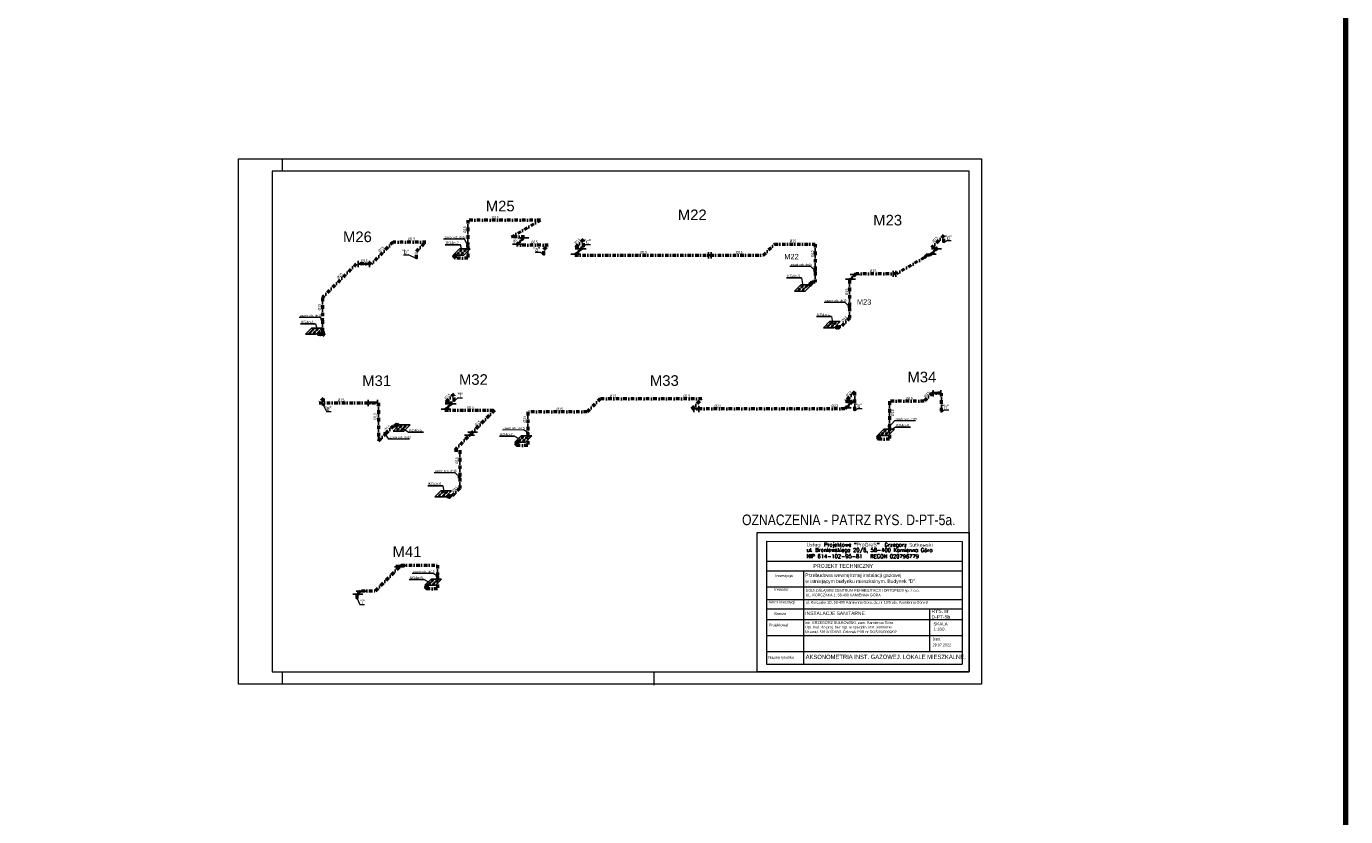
# Model space of a CAD drawing. Extents: x 34439 to 126910, y -74890 to 17912.
# Tile 138 of 144: x 119454 to 126910, y -55156 to -50689. Entities that reach past the tile are written whole.
import ezdxf

# ---------------------------------------------------------------- set-up
doc = ezdxf.new("R2010")
doc.units = 0
doc.header["$MEASUREMENT"] = 0
for name, pattern in [('ACAD_ISO03W100', [30, 12, -18]), ('DASHDOT', [8.5, 4, -2, 0.5, -2]), ('Przerywana długa', [1058333.301544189, 634999.990463, -423333.311081])]:
    doc.linetypes.add(name, pattern=pattern)
for name, color, linetype, lineweight in [('062', 62, 'Continuous', 0), ('_konstrukcja', 96, 'Continuous', 20), ('inst-gaz-rury', 50, 'Continuous', 50), ('inst. - CIENKA', 7, 'Continuous', 13), ('Opisy_wymiary.2D77', 7, 'Continuous', 0), ('Opisy_wymiary.2D88', 8, 'Continuous', 0), ('proj_gaz', 50, 'GAZ', 50), ('tabelka', 255, 'Continuous', 13), ('tabelka2', 251, 'Continuous', 13), ('URZADZANIA', 3, 'Continuous', 15), ('urzadzenia', 6, 'Continuous', 15), ('wymiar', 3, 'Continuous', 13), ('WYMIARKI', 10, 'Continuous', 13)]:
    doc.layers.add(name, color=color, linetype=linetype, lineweight=lineweight)
doc.layers.add('Opisy', color=2, linetype='Continuous')
doc.layers.add('urządzenia', color=140, linetype='Continuous')
doc.styles.add('GA4-ATR-TEXT', font='arial.ttf', dxfattribs={"width": 0.9})
doc.styles.add('GENERATED_STYLE_1', font='ARIAL.TTF')
doc.styles.get("Standard").update_dxf_attribs({"font": 'ARIALN.TTF'})
doc.styles.add('T.N.ROMAN', font='SIMPLEX')
doc.styles.add('WYMIAR', font='simplex.shx', dxfattribs={"width": 0.85, "height": 30})
doc.linetypes.add('GAZ', pattern='A,0.5,-0.2,["GAZ",Standard,S=0.1,R=0,X=-0.1,Y=-0.05],-0.25', length=0.95)

msp = doc.modelspace()

# ---------------------------------------------------------------- linework, layer by layer
for p, q in [((122237.7, -51883.2), (122293.5, -51883.2)), ((122201, -51920), (122256.8, -51920)), ((122561.9, -51946.9), (122617.8, -51946.9)), ((123309.9, -51965.9), (123309.9, -52001.3)), ((123324.9, -51965.9), (123324.9, -52001.3)), ((124570.2, -51946.9), (124626, -51946.9)), ((121329, -52014.6), (121329, -52049.9)), ((121393, -52014.6), (121393, -52049.9)), ((122532.2, -51976.6), (122588.1, -51976.6)), ((124540.5, -51976.6), (124596.3, -51976.6)), ((124083.7, -52117.6), (124139.5, -52117.6)), ((124109.8, -52091.4), (124165.6, -52091.4)), ((124353.9, -52070.1), (124353.9, -52105.4)), ((124368.9, -52070.1), (124368.9, -52105.4)), ((124579.7, -52745.4), (124579.7, -52780.7)), ((124621.7, -52745.4), (124621.7, -52780.7)), ((121386.6, -52799.9), (121386.6, -52835.2)), ((121438.6, -52799.9), (121438.6, -52835.2)), ((121797.7, -52853), (121853.5, -52853)), ((121827.4, -52823.3), (121883.2, -52823.3)), ((123225.7, -52833.7), (123225.7, -52869.1)), ((123255.7, -52833.7), (123255.7, -52869.1)), ((124059.1, -52844.4), (124114.9, -52844.4)), ((124088.8, -52814.7), (124144.6, -52814.7)), ((121930.6, -53000), (121986.4, -53000)), ((121948.3, -52982.4), (122004.1, -52982.4)), ((121534.2, -53744.8), (121590, -53744.8)), ((121542.7, -53736.3), (121598.5, -53736.3)), ((121300, -53899), (121355.9, -53899)), ((121317.7, -53881.3), (121373.5, -53881.3))]:
    msp.add_line(p, q)
at = {"layer": '062', "linetype": 'Przerywana długa', "flags": 128}
msp.add_lwpolyline([(120652.4, -51437.1), (124852.4, -51437.1), (124852.4, -54407.1), (120652.4, -54407.1)], close=True, dxfattribs=at)
at = {"layer": '_konstrukcja', "lineweight": 80, "ltscale": 50}
msp.add_lwpolyline([(111997.7, -46220.8), (126910.5, -46220.8), (126910.5, -64091.9), (111997.7, -64091.9)], close=True, dxfattribs=at)
at = {"layer": 'inst-gaz-rury', "linetype": 'DASHDOT', "ltscale": 5}
for p, q in [((122359.6, -51783.8), (121949.6, -51783.8)), ((121949.6, -51783.8), (121949.6, -51922.3)), ((122195.1, -51878.8), (122359.6, -51783.8)), ((122270.1, -51878.8), (122195.1, -51878.8)), ((122224.1, -51924.7), (122270.1, -51878.8)), ((122602.4, -51894.4), (122556.4, -51940.4)), ((122602.4, -51934.4), (122602.4, -51894.4)), ((124640.4, -51869.6), (124569.7, -51940.4)), ((124640.4, -51909.6), (124640.4, -51869.6)), ((121527, -51907.7), (121403.2, -52031.4)), ((121712, -51907.7), (121527, -51907.7)), ((121659, -51960.7), (121712, -51907.7)), ((121659, -52000.7), (121659, -51960.7)), ((121949.6, -51932.3), (121949.6, -51998.8)), ((122404.1, -51924.7), (122224.1, -51924.7)), ((122379.4, -51949.5), (122404.1, -51924.7)), ((122379.4, -51979.5), (122379.4, -51949.5)), ((122596.4, -51940.4), (122554, -51982.8)), ((122556.4, -51940.4), (122596.4, -51940.4)), ((123619, -51982.8), (123682.6, -51919.1)), ((123682.6, -51919.1), (123912.6, -51919.1)), ((123912.6, -51919.1), (123912.6, -52066.4)), ((124604.7, -51940.4), (124562.2, -51982.8)), ((124569.7, -51940.4), (124604.7, -51940.4)), ((121318.2, -52031.4), (121127.3, -52222.3)), ((121403.2, -52031.4), (121318.2, -52031.4)), ((121949.6, -51998.8), (121869.6, -51998.8)), ((122554, -51982.8), (123619, -51982.8)), ((124528.1, -51996.9), (124372.2, -52086.9)), ((124542.2, -51982.8), (124528.1, -51996.9)), ((124562.2, -51982.8), (124542.2, -51982.8)), ((123912.6, -52076.4), (123912.6, -52134.1)), ((124142.2, -52086.9), (124106.9, -52122.3)), ((124372.2, -52086.9), (124142.2, -52086.9)), ((123912.6, -52134.1), (123892.6, -52134.1)), ((124106.9, -52122.3), (124106.9, -52269.5)), ((121127.3, -52222.3), (121127.3, -52340.3)), ((124106.9, -52337.3), (124057.4, -52386.8)), ((124106.9, -52279.5), (124106.9, -52337.3)), ((121127.3, -52350.3), (121127.3, -52437.3)), ((121871.3, -52767.2), (121821.8, -52816.7)), ((121871.3, -52807.2), (121871.3, -52767.2)), ((124136.3, -52755.1), (124083.3, -52808.2)), ((124136.3, -52860.1), (124136.3, -52755.1)), ((124573.9, -52762.2), (124527.9, -52808.2)), ((124625.9, -52762.2), (124573.9, -52762.2)), ((124625.9, -52864.7), (124625.9, -52762.2)), ((121134.2, -52791.9), (121109.4, -52816.7)), ((121109.4, -52816.7), (121444.4, -52816.7)), ((121134.2, -52812.5), (121134.2, -52791.9)), ((121134.2, -52831.9), (121134.2, -52821.5)), ((121444.4, -52816.7), (121444.4, -53031.7)), ((121861.8, -52816.7), (121819.4, -52859.1)), ((121819.4, -52859.1), (122099.4, -52859.1)), ((122099.4, -52859.1), (121873.1, -53085.4)), ((122697.4, -52794), (122623.2, -52868.3)), ((123272.4, -52794), (122697.4, -52794)), ((123215.8, -52850.6), (123272.4, -52794)), ((124080.8, -52850.6), (123215.8, -52850.6)), ((124123.3, -52808.2), (124080.8, -52850.6)), ((124527.9, -52808.2), (124332.9, -52808.2)), ((124332.9, -52808.2), (124332.9, -52945.4)), ((122623.2, -52868.3), (122288.2, -52868.3)), ((122288.2, -52868.3), (122288.2, -52980.5)), ((121444.4, -53031.7), (121479.2, -52996.9)), ((121486.3, -52989.8), (121529.3, -52946.8)), ((122288.2, -52990.5), (122288.2, -53058.3)), ((124332.9, -52955.4), (124332.9, -53023.2)), ((121873.1, -53085.4), (121903.1, -53085.4)), ((121903.1, -53085.4), (121903.1, -53232.6)), ((122288.2, -53058.3), (122218.2, -53058.3)), ((124332.9, -53023.2), (124262.9, -53023.2)), ((121903.1, -53300.4), (121860.7, -53342.8)), ((121903.1, -53242.6), (121903.1, -53300.4)), ((121428, -53878.9), (121572.9, -53734)), ((121572.9, -53734), (121777.9, -53734)), ((121777.9, -53734), (121777.9, -53791.2)), ((121777.9, -53801.2), (121777.9, -53869)), ((121323.2, -53903.7), (121348, -53878.9)), ((121323.2, -53923.7), (121323.2, -53903.7)), ((121348, -53878.9), (121428, -53878.9)), ((121777.9, -53869), (121707.9, -53869))]:
    msp.add_line(p, q, dxfattribs=at)
at = {"layer": 'inst-gaz-rury', "linetype": 'Continuous'}
for p, q in [((121869.6, -51998.8), (121873.3, -51995.1)), ((123892.6, -52134.1), (123888.9, -52137.9)), ((124057.4, -52386.8), (124047.1, -52386.8)), ((121141.5, -52423.2), (121119.1, -52423.2)), ((121529.3, -52946.8), (121539.6, -52946.8)), ((122218.2, -53058.3), (122225.4, -53051)), ((124262.9, -53023.2), (124270.2, -53015.9)), ((121860.7, -53342.8), (121850.4, -53342.8)), ((121707.9, -53869), (121715.2, -53861.7))]:
    msp.add_line(p, q, dxfattribs=at)
at = {"layer": 'inst-gaz-rury', "ltscale": 50}
for p, q in [((121127.3, -52437.3), (121141.5, -52423.2)), ((121821.8, -52816.7), (121861.8, -52816.7)), ((124083.3, -52808.2), (124123.3, -52808.2))]:
    msp.add_line(p, q, dxfattribs=at)
at = {"layer": 'inst. - CIENKA', "ltscale": 0.05}
for p, q in [((121930.8, -51891.5), (121812.2, -51891.6)), ((123887.4, -52046.4), (123768.8, -52046.5)), ((124081.6, -52249.6), (123963, -52249.7)), ((121114.2, -52334.3), (120995.7, -52334.4)), ((124479.4, -52919.3), (124360.8, -52919.4)), ((122262.9, -52970.5), (122144.3, -52970.6)), ((121620.2, -53021.7), (121501.6, -53021.8)), ((121877.9, -53212.7), (121759.3, -53212.8)), ((121752.7, -53781.3), (121634.1, -53781.4))]:
    msp.add_line(p, q, dxfattribs=at)
at = {"layer": 'Opisy'}
for p, q in [((121821.9, -51922.8), (121906.8, -51922.9)), ((123751.1, -52110), (123836, -52110.1)), ((123920.4, -52329.3), (124005.2, -52329.4)), ((121003.2, -52370.6), (121088, -52370.6)), ((121614.1, -52982.3), (121699, -52982.4)), ((122128.1, -53005.2), (122213, -53005.3)), ((124366.6, -52954.5), (124451.5, -52954.5)), ((121723.7, -53285.4), (121808.6, -53285.4)), ((121617.9, -53816), (121702.8, -53816))]:
    msp.add_line(p, q, dxfattribs=at)
at = {"layer": 'Opisy_wymiary.2D77', "linetype": 'Continuous'}
for p, q in [((124782.4, -51507.1), (120842.4, -51507.1)), ((120842.4, -51507.1), (120842.4, -54337.1)), ((124782.4, -54337.1), (124782.4, -51507.1)), ((120842.4, -54337.1), (124782.4, -54337.1))]:
    msp.add_line(p, q, dxfattribs=at)
at = {"layer": 'Opisy_wymiary.2D88', "linetype": 'Continuous'}
for p, q in [((120902.4, -51507.1), (120902.4, -51437.1)), ((120902.4, -54407.1), (120902.4, -54337.1)), ((123002.4, -54413.5), (123002.4, -54343.5))]:
    msp.add_line(p, q, dxfattribs=at)
at = {"layer": 'proj_gaz', "linetype": 'Continuous'}
for points in [[(121873.3, -51995.1), (121870.5, -51986), (121879.6, -51991.5), (121876.1, -51980.7), (121886.5, -51982.8)], [(123888.9, -52137.9), (123891.8, -52146.9), (123882.7, -52141.5), (123886.1, -52152.2), (123875.8, -52150.2)], [(124047.1, -52386.8), (124042.7, -52395.2), (124040.1, -52384.9), (124035, -52395), (124029.1, -52386.2)], [(121119.1, -52423.2), (121114.7, -52431.6), (121112.1, -52421.3), (121106.9, -52431.4), (121101.1, -52422.6)], [(121539.6, -52946.8), (121543.9, -52938.4), (121546.5, -52948.7), (121551.7, -52938.6), (121557.6, -52947.4)], [(124270.2, -53015.9), (124267.3, -53006.8), (124276.4, -53012.3), (124273, -53001.5), (124283.3, -53003.6)], [(122225.4, -53051), (122222.5, -53041.9), (122231.6, -53047.4), (122228.2, -53036.6), (122238.6, -53038.7)], [(121850.4, -53342.8), (121846.1, -53351.3), (121843.5, -53341), (121838.3, -53351), (121832.5, -53342.2)], [(121715.2, -53861.7), (121712.3, -53852.7), (121721.4, -53858.1), (121718, -53847.4), (121728.3, -53849.4)]]:
    msp.add_spline(points, degree=3, dxfattribs=at)
at = {"layer": 'tabelka', "linetype": 'Continuous'}
msp.add_lwpolyline([(123584.9, -53550.6), (124782.4, -53550.6), (124782.4, -54337.1), (123584.9, -54337.1)], close=True, dxfattribs=at)
at = {"layer": 'tabelka2', "linetype": 'Continuous'}
msp.add_line((123636.8, -53599.3), (123636.8, -54294.6), dxfattribs=at)
at = {"layer": 'tabelka2'}
for p, q in [((123636.8, -53599.3), (124743, -53601)), ((124743, -53601), (124743, -54294.6)), ((123636.8, -53712), (124743, -53712)), ((123636.8, -53767.5), (124742.3, -53767.5)), ((123845.9, -53767.5), (123845.9, -54294.6)), ((123636.8, -53856.7), (124742.3, -53856.7)), ((123636.8, -53927.9), (124742.3, -53927.9)), ((123636.8, -53980.8), (124742.3, -53980.8)), ((124561.1, -54222.6), (124561.1, -53980.8)), ((123636.8, -54042.6), (124743, -54042.6)), ((123636.8, -54132.6), (124743, -54132.6)), ((123636.8, -54222.6), (124743, -54222.6)), ((123636.8, -54294.6), (124743, -54294.6))]:
    msp.add_line(p, q, dxfattribs=at)
at = {"layer": 'URZADZANIA'}
for p, q in [((122225.2, -51920), (122262, -51883.2)), ((122231.9, -51920), (122268.7, -51883.2)), ((122556.5, -51976.6), (122586.2, -51946.9)), ((122563.2, -51976.6), (122592.9, -51946.9)), ((124564.7, -51976.6), (124594.4, -51946.9)), ((124571.5, -51976.6), (124601.2, -51946.9)), ((124107.9, -52117.6), (124134.1, -52091.4)), ((124114.6, -52117.6), (124140.8, -52091.4)), ((121821.9, -52853), (121851.6, -52823.3)), ((121828.6, -52853), (121858.3, -52823.3)), ((124083.4, -52844.4), (124113.1, -52814.7)), ((124090.1, -52844.4), (124119.8, -52814.7)), ((121954.8, -53000), (121972.5, -52982.4)), ((121961.6, -53000), (121979.2, -52982.4)), ((121558.5, -53744.8), (121566.9, -53736.3)), ((121565.2, -53744.8), (121573.7, -53736.3)), ((121324.3, -53899), (121342, -53881.3)), ((121331, -53899), (121348.7, -53881.3))]:
    msp.add_line(p, q, dxfattribs=at)
at = {"layer": 'urzadzenia'}
for p, q in [((121941.3, -51922.1), (121941.3, -51932.3)), ((121944.7, -51927.6), (121941.3, -51927.6)), ((123904.4, -52066.2), (123904.4, -52076.4)), ((123907.7, -52071.6), (123904.4, -52071.6)), ((124098.6, -52269.3), (124098.6, -52279.5)), ((121119, -52340.1), (121119, -52350.3)), ((124101.9, -52274.8), (124098.6, -52274.8)), ((121122.3, -52345.6), (121119, -52345.6)), ((121480.6, -52983.8), (121473.4, -52991)), ((121479.1, -52990), (121476.7, -52987.7)), ((122279.9, -52980.3), (122279.9, -52990.5)), ((122283.2, -52985.8), (122279.9, -52985.8)), ((124324.6, -52945.2), (124324.6, -52955.4)), ((124327.9, -52950.7), (124324.6, -52950.7)), ((121894.8, -53232.4), (121894.8, -53242.6)), ((121898.2, -53237.9), (121894.8, -53237.9)), ((121769.6, -53791), (121769.6, -53801.2)), ((121772.9, -53796.5), (121769.6, -53796.5))]:
    msp.add_line(p, q, dxfattribs=at)
at = {"layer": 'urzadzenia', "linetype": 'Continuous'}
for p, q in [((121393, -52028.4), (121329, -52028.4)), ((121393, -52034.4), (121329, -52034.4)), ((123324.9, -51979.8), (123309.9, -51979.8)), ((123324.9, -51985.8), (123309.9, -51985.8)), ((124368.9, -52083.9), (124353.9, -52083.9)), ((124368.9, -52089.9), (124353.9, -52089.9)), ((124621.7, -52759.2), (124579.7, -52759.2)), ((124621.7, -52765.2), (124579.7, -52765.2)), ((121438.6, -52813.7), (121386.6, -52813.7)), ((121438.6, -52819.7), (121386.6, -52819.7)), ((123255.7, -52847.6), (123225.7, -52847.6)), ((123255.7, -52853.6), (123225.7, -52853.6))]:
    msp.add_line(p, q, dxfattribs=at)
at = {"layer": 'urzadzenia'}
for centre, radius in [((121949.6, -51927.3), 4.98), ((122602.4, -51934.4), 2.49), ((124640.4, -51909.6), 2.49), ((124640.4, -51909.6), 2.49), ((121659, -52000.7), 2.49), ((121659, -52000.7), 2.49), ((122379.4, -51979.5), 2.49), ((122379.4, -51979.5), 2.49), ((123912.6, -52071.4), 4.98), ((121127.3, -52345.3), 4.98), ((124106.9, -52274.5), 4.98), ((121134.2, -52831.9), 2.49), ((121871.3, -52807.2), 2.49), ((124136.3, -52860.1), 2.49), ((124136.3, -52860.1), 2.49), ((124625.9, -52867.2), 2.49), ((124625.9, -52867.2), 2.49), ((121482.8, -52993.4), 4.98), ((122288.2, -52985.5), 4.98), ((124332.9, -52950.4), 4.98), ((121903.1, -53237.6), 4.98), ((121777.9, -53796.2), 4.98), ((121323.2, -53923.7), 2.49), ((121323.2, -53923.7), 2.49)]:
    msp.add_circle(centre, radius, dxfattribs=at)
at = {"layer": 'urządzenia', "linetype": 'Continuous'}
for p, q in [((121867.2, -51981.7), (121902.2, -51946.7)), ((121932.2, -51946.7), (121902.2, -51946.7)), ((121927.2, -51981.7), (121962.2, -51946.7)), ((121962.2, -51946.7), (121932.2, -51946.7)), ((121867.2, -51981.7), (121897.2, -51981.7)), ((121897.2, -51981.7), (121927.2, -51981.7)), ((123796, -52185.1), (123831, -52150.1)), ((123796, -52185.1), (123826, -52185.1)), ((123826, -52185.1), (123856, -52185.1)), ((123861, -52150.1), (123831, -52150.1)), ((123856, -52185.1), (123891, -52150.1)), ((123891, -52150.1), (123861, -52150.1)), ((121031, -52429.2), (121066, -52394.2)), ((121096, -52394.2), (121066, -52394.2)), ((121091, -52429.2), (121126, -52394.2)), ((121126, -52394.2), (121096, -52394.2)), ((123959, -52392.8), (123994, -52357.8)), ((123959, -52392.8), (123989, -52392.8)), ((123989, -52392.8), (124019, -52392.8)), ((124024, -52357.8), (123994, -52357.8)), ((124019, -52392.8), (124054, -52357.8)), ((124054, -52357.8), (124024, -52357.8)), ((121031, -52429.2), (121061, -52429.2)), ((121061, -52429.2), (121091, -52429.2)), ((121527.3, -52976.8), (121562.3, -52941.8)), ((121527.3, -52976.8), (121557.3, -52976.8)), ((121557.3, -52976.8), (121587.3, -52976.8)), ((121592.3, -52941.8), (121562.3, -52941.8)), ((121587.3, -52976.8), (121622.3, -52941.8)), ((121622.3, -52941.8), (121592.3, -52941.8)), ((122215.5, -53039), (122250.5, -53004)), ((122280.5, -53004), (122250.5, -53004)), ((122275.5, -53039), (122310.5, -53004)), ((122310.5, -53004), (122280.5, -53004)), ((124265.2, -53001.7), (124300.2, -52966.7)), ((124265.2, -53001.7), (124295.2, -53001.7)), ((124295.2, -53001.7), (124325.2, -53001.7)), ((124330.2, -52966.7), (124300.2, -52966.7)), ((124325.2, -53001.7), (124360.2, -52966.7)), ((124360.2, -52966.7), (124330.2, -52966.7)), ((122215.5, -53039), (122245.5, -53039)), ((122245.5, -53039), (122275.5, -53039)), ((121762.3, -53348.9), (121797.3, -53313.9)), ((121762.3, -53348.9), (121792.3, -53348.9)), ((121792.3, -53348.9), (121822.3, -53348.9)), ((121827.3, -53313.9), (121797.3, -53313.9)), ((121822.3, -53348.9), (121857.3, -53313.9)), ((121857.3, -53313.9), (121827.3, -53313.9)), ((121706.2, -53848.6), (121741.2, -53813.6)), ((121771.2, -53813.6), (121741.2, -53813.6)), ((121766.2, -53848.6), (121801.2, -53813.6)), ((121801.2, -53813.6), (121771.2, -53813.6)), ((121706.2, -53848.6), (121736.2, -53848.6)), ((121736.2, -53848.6), (121766.2, -53848.6))]:
    msp.add_line(p, q, dxfattribs=at)
for centre in [(121894.2, -51971.4), (121909.2, -51956.4), (121917.9, -51971.4), (121932.9, -51956.4), (123822.9, -52174.8), (123837.9, -52159.8), (123846.6, -52174.8), (123861.6, -52159.8), (121057.9, -52419), (121072.9, -52404), (121081.6, -52419), (121096.6, -52404), (123985.9, -52382.6), (124000.9, -52367.6), (124009.6, -52382.6), (124024.6, -52367.6), (121554.2, -52966.5), (121569.2, -52951.5), (121577.9, -52966.5), (121592.9, -52951.5), (122257.5, -53013.7), (122281.2, -53013.7), (124292.1, -52991.4), (124307.1, -52976.4), (124315.8, -52991.4), (124330.8, -52976.4), (122242.5, -53028.7), (122266.2, -53028.7), (121789.3, -53338.6), (121804.3, -53323.6), (121813, -53338.6), (121828, -53323.6), (121733.2, -53838.3), (121748.2, -53823.3), (121756.9, -53838.3), (121771.9, -53823.3)]:
    msp.add_ellipse(centre, major_axis=(4.9, 4.9), ratio=0.470588, dxfattribs=at)
at = {"layer": 'wymiar'}
for p, q in [((121914.5, -51952.5), (121906.8, -51922.9)), ((123836, -52110.1), (123842.8, -52154.9)), ((124005.2, -52329.4), (124012.1, -52374.2)), ((121088, -52370.6), (121096, -52394.2)), ((121482.8, -52993.4), (121501.6, -53021.8)), ((121582.8, -52961.6), (121614.1, -52982.3)), ((122213, -53005.3), (122246.3, -53023.4)), ((124366.6, -52954.5), (124345.2, -52966.7)), ((121808.6, -53285.4), (121815.5, -53330.3)), ((121702.8, -53816), (121736.1, -53834.1))]:
    msp.add_line(p, q, dxfattribs=at)
at = {"layer": 'WYMIARKI'}
for p, q in [((121949.6, -51927.3), (121930.8, -51891.5)), ((123912.6, -52071.4), (123887.4, -52046.4)), ((124106.9, -52274.5), (124081.6, -52249.6)), ((121127.3, -52345.3), (121114.2, -52334.3)), ((124332.9, -52950.4), (124360.8, -52919.4)), ((122288.2, -52985.5), (122262.9, -52970.5)), ((121903.1, -53237.6), (121877.9, -53212.7)), ((121777.9, -53796.2), (121752.7, -53781.3))]:
    msp.add_line(p, q, dxfattribs=at)
at = {"layer": 'WYMIARKI', "ltscale": 50}
for p, q in [((122329.4, -51965.4), (122355.7, -51965.4)), ((122379.4, -51979.5), (122355.7, -51965.4)), ((122602.4, -51934.4), (122615.7, -51921.1)), ((122615.7, -51921.1), (122642, -51921.1)), ((124640.4, -51909.6), (124655.6, -51899.1)), ((124655.6, -51899.1), (124681.8, -51899.1)), ((121586.1, -51980), (121612.4, -51980)), ((121659, -52000.7), (121612.4, -51980)), ((121871.3, -52807.2), (121893, -52788.7)), ((121893, -52788.7), (121919.3, -52788.7)), ((121134.2, -52831.9), (121149.8, -52865.9)), ((121149.8, -52865.9), (121176.1, -52865.9)), ((124136.3, -52860.1), (124150.9, -52849.4)), ((124150.9, -52849.4), (124177.1, -52849.4)), ((124625.9, -52867.2), (124640.8, -52856.2)), ((124640.8, -52856.2), (124667.1, -52856.2)), ((121323.2, -53923.7), (121338.1, -53957.8)), ((121338.1, -53957.8), (121364.4, -53957.8))]:
    msp.add_line(p, q, dxfattribs=at)

# ---------------------------------------------------------------- texts
at = {"style": 'GENERATED_STYLE_1'}
for s, p in [('KG4p-2', (121825.2, -51919.7)), ('KG4p-3', (123754.4, -52106.8)), ('KG4p-4', (123923.7, -52326.1)), ('KG4p-1', (121006.5, -52367.4)), ('KG4p-8', (124369.9, -52951.3)), ('KG4p-5', (121617.4, -52979.1)), ('KG4p-7', (122131.4, -53002)), ('KG4p-6', (121727, -53282.2)), ('KG4p-9', (121621.2, -53812.8))]:
    msp.add_text(s, height=15, dxfattribs=at).set_placement(p)
at = {"layer": '_konstrukcja', "linetype": 'Continuous', "attachment_point": 7, "style": 'GENERATED_STYLE_1'}
for s, insert, char_height in [('M25', (122050.6, -51735.2), 60), ('M22', (123136.3, -51784.1), 60), ('M23', (124240.6, -51814.9), 60), ('M26', (121243.6, -51909), 60), ('M22', (123737.8, -52005.2), 30), ('M23', (124148.2, -52261.9), 30), ('M32', (121899.1, -52716), 60), ('M33', (122978.5, -52721.8), 60), ('M34', (124433.8, -52701.9), 60), ('M31', (121352.3, -52722.7), 60), ('M41', (121523.8, -53688.8), 60)]:
    msp.add_mtext(s, dxfattribs=dict(at, insert=insert, char_height=char_height))
at = {"layer": 'tabelka2', "style": 'GENERATED_STYLE_1'}
for s, p in [('inż. GRZEGORZ SUŁKOWSKI, zam. Kamienna Góra', (123855, -54067)), ('Projektował', (123650.7, -54080.2)), ('Upr. bud. do proj. bez ogr. w specjaln. inst. sanitarne', (123855, -54092.5)), ('Nr ewid. 591/01/DUW. Członek PIIB nr DOŚ/IS/0069/02', (123855, -54119))]:
    msp.add_text(s, height=15, dxfattribs=at).set_placement(p)
at = {"layer": 'tabelka2', "style": 'GENERATED_STYLE_1', "width": 0.9}
msp.add_text('AKSONOMETRIA INST. GAZOWEJ. LOKALE MIESZKALNE. ', height=24, dxfattribs=at).set_placement((123858.4, -54265.1))
at = {"layer": 'tabelka2', "char_height": 21.327, "width": 2654.47, "attachment_point": 1, "rotation": 359.90937, "style": 'T.N.ROMAN'}
for s, insert in [('Usługi Projektowe "{\\fBrush Script MT|b0|i0|c0|p66;ProGreS}"  Grzegorz Sułkowski', (123864.2, -53607.7)), ('ul. Broniewskiego 20/6, 58-400 Kamienna Góra\\PNIP 614-102-95-81   REGON 020796779', (123864.2, -53637.8))]:
    msp.add_mtext(s, dxfattribs=dict(at, insert=insert))
at = {"layer": 'tabelka2', "attachment_point": 1}
for s, insert, char_height, width, style in [('PROJEKT TECHNICZNY', (123901.9, -53728.5), 21.349, 2657.127, 'GENERATED_STYLE_1'), ('{\\fArial|b0|i0|c238|p0;Inwestycja }', (123687.1, -53786.8), 15, 1107.136, 'GENERATED_STYLE_1'), ('Przebudowa wewnętrznej instalacji gazowej\\Pw istniejącym budynku mieszkalnym. Budynek "D".', (123856.3, -53781.8), 20, 1469.909, 'GENERATED_STYLE_1'), ('Inwestor}', (123681.5, -53863.6), 15, 1107.136, 'GENERATED_STYLE_1'), ('DOLNOŚLĄSKIE CENTRUM REHABILITACJI i ORTOPEDII sp. z o.o.', (123858.6, -53870.1), 15, 1107.136, 'GA4-ATR-TEXT'), ('UL. KORCZAKA 1, 58-400 KAMIENNA GÓRA', (123859.2, -53895.7), 15, 1107.136, 'GA4-ATR-TEXT'), ('Adres inwestycji}', (123648.7, -53936.1), 15, 1107.136, 'GENERATED_STYLE_1'), ('ul. Korczaka 1D, 58-400 Kamienna Góra, dz. nr 10/5 obr. Kamienna Góra-8', (123860.3, -53936.8), 15, 1107.136, 'GA4-ATR-TEXT'), ('{\\fArial|b0|i0|c238|p0;RYS. nr \\PD-PT-5b.}', (124569.8, -53984.2), 20, 1107.136, 'GENERATED_STYLE_1'), ('Branża}', (123681.5, -54001.3), 15, 1107.136, 'GENERATED_STYLE_1'), ('INSTALACJE SANITARNE. ', (123856.2, -53997), 20, 1107.136, 'GENERATED_STYLE_1'), ('{\\fArial|b0|i0|c238|p0;SKALA \\P1:100.}', (124580.9, -54057.8), 17.791, 1107.136, 'GENERATED_STYLE_1'), ('29.07.2022', (124576.1, -54178.5), 15, 1107.136, 'GENERATED_STYLE_1'), ('Data}', (124576.1, -54144.9), 15, 1107.136, 'GENERATED_STYLE_1'), ('Nazwa rysunku }', (123648.5, -54247.6), 15, 1107.136, 'GENERATED_STYLE_1')]:
    msp.add_mtext(s, dxfattribs=dict(at, insert=insert, char_height=char_height, width=width, style=style))
at = {"layer": 'URZADZANIA', "linetype": 'ACAD_ISO03W100', "ltscale": 500, "char_height": 25, "width": 533.271, "attachment_point": 3, "style": 'WYMIAR'}
for s, insert in [('{\\fArial Narrow|b0|i0|c238|p0;"c"}', (122644, -51892.5)), ('{\\fArial Narrow|b0|i0|c238|p0;"d"}', (124683.9, -51870.4)), ('{\\fArial Narrow|b0|i0|c238|p0;"b"}', (121614.4, -51951.3)), ('{\\fArial Narrow|b0|i0|c238|p0;"a"}', (122357.8, -51936.8)), ('{\\fArial Narrow|b0|i0|c238|p0;"f"}', (121921.3, -52760.1)), ('{\\fArial Narrow|b0|i0|c238|p0;"e"}', (121178.1, -52837.2)), ('{\\fArial Narrow|b0|i0|c238|p0;"g"}', (124179.2, -52820.8)), ('{\\fArial Narrow|b0|i0|c238|p0;"h"}', (124669.1, -52827.6)), ('{\\fArial Narrow|b0|i0|c238|p0;"i"}', (121366.4, -53929.2))]:
    msp.add_mtext(s, dxfattribs=dict(at, insert=insert))
at = {"layer": 'WYMIARKI', "char_height": 15, "width": 253.75, "attachment_point": 1}
for s, insert, rotation in [('{\\fTahoma|b0|i0|c238|p8;%%c15}', (121924.3, -51856.2), 90), ('{\\fTahoma|b0|i0|c238|p8;%%c15}', (122200.2, -51902.9), 45), ('{\\fTahoma|b0|i0|c238|p8;%%c15}', (122549.5, -51910.3), 45), ('{\\fTahoma|b0|i0|c238|p8;%%c15}', (124571.4, -51901.6), 45), ('{\\fTahoma|b0|i0|c238|p8;%%c15}', (121440.1, -51956.2), 45), ('{\\fTahoma|b0|i0|c238|p8;%%c15}', (123888.2, -51993), 90), ('{\\fTahoma|b0|i0|c238|p8;%%c15}', (121205.9, -52107), 45), ('{\\fTahoma|b0|i0|c238|p8;%%c15}', (124082.7, -52208.4), 90), ('{\\fTahoma|b0|i0|c238|p8;%%c15}', (121102.6, -52294.5), 90), ('{\\fTahoma|b0|i0|c238|p8;%%c15}', (124059.1, -52351.3), 45), ('{\\fTahoma|b0|i0|c238|p8;%%c15}', (121815.3, -52789.3), 45), ('{\\fTahoma|b0|i0|c238|p8;%%c22}', (124084.4, -52774.5), 45), ('{\\fTahoma|b0|i0|c238|p8;%%c15}', (124525.3, -52778.2), 45), ('{\\fTahoma|b0|i0|c238|p8;%%c15}', (124342, -52891.9), 90), ('{\\fTahoma|b0|i0|c238|p8;%%c15}', (121416.4, -52912.6), 90), ('{\\fTahoma|b0|i0|c238|p8;%%c15}', (121985.7, -52941), 45), ('{\\fTahoma|b0|i0|c238|p8;%%c15}', (122261.5, -52928.1), 90), ('{\\fTahoma|b0|i0|c238|p8;%%c15}', (121476.1, -52967), 45), ('{\\fTahoma|b0|i0|c238|p8;%%c15}', (121878.4, -53161.6), 90), ('{\\fTahoma|b0|i0|c238|p8;%%c15}', (121857.2, -53312.8), 45)]:
    msp.add_mtext(s, dxfattribs=dict(at, insert=insert, rotation=rotation))
at = {"layer": 'WYMIARKI', "attachment_point": 1}
for s, insert, char_height, width in [('{\\fTahoma|b0|i0|c238|p8;%%c15}', (122085.3, -51761), 15, 253.75), ('{\\fTahoma|b0|i0|c238|p8;%%c15}', (121612.6, -51882.4), 15, 253.75), ('{\\fArial Narrow|b0|i0|c238|p0;zawór odc. dn15}', (121817.7, -51874.5), 12, 314.121), ('{\\fTahoma|b0|i0|c238|p8;%%c15}', (123768.4, -51893.9), 15, 253.75), ('{\\fTahoma|b0|i0|c238|p8;%%c15}', (122306.9, -51900.3), 15, 253.75), ('{\\fTahoma|b0|i0|c238|p8;%%c15}', (122924, -51958.5), 15, 253.75), ('{\\fTahoma|b0|i0|c238|p8;%%c15}', (123464.1, -51959), 15, 253.75), ('{\\fTahoma|b0|i0|c238|p8;%%c15}', (121344.7, -52005.7), 15, 253.75), ('{\\fArial Narrow|b0|i0|c238|p0;zawór odc. dn15}', (123774.2, -52029.5), 12, 314.121), ('{\\fTahoma|b0|i0|c238|p8;%%c15}', (124220.8, -52062.9), 15, 253.75), ('{\\fArial Narrow|b0|i0|c238|p0;zawór odc. dn15}', (123968.5, -52232.6), 12, 314.121), ('{\\fArial Narrow|b0|i0|c238|p0;zawór odc. dn15}', (121001.1, -52317.4), 12, 314.121), ('{\\fTahoma|b0|i0|c238|p8;%%c15}', (122750.9, -52770.1), 15, 253.75), ('{\\fTahoma|b0|i0|c238|p8;%%c15}', (123167.1, -52770.1), 15, 253.75), ('{\\fTahoma|b0|i0|c238|p8;%%c15}', (124426.4, -52784.3), 15, 253.75), ('{\\fTahoma|b0|i0|c238|p8;%%c15}', (121214, -52793.6), 15, 253.75), ('{\\fTahoma|b0|i0|c238|p8;%%c15}', (121946.1, -52835.9), 15, 253.75), ('{\\fTahoma|b0|i0|c238|p8;%%c15}', (122450, -52844.8), 15, 253.75), ('{\\fTahoma|b0|i0|c238|p8;%%c22}', (123343, -52827.9), 15, 253.75), ('{\\fTahoma|b0|i0|c238|p8;%%c22}', (124004.4, -52825.7), 15, 253.75), ('{\\fArial Narrow|b0|i0|c238|p0;zawór odc. dn15}', (124366.3, -52902.4), 12, 314.121), ('{\\fArial Narrow|b0|i0|c238|p0;zawór odc. dn15}', (121507, -53004.7), 12, 314.121), ('{\\fArial Narrow|b0|i0|c238|p0;zawór odc. dn15}', (122149.8, -52953.6), 12, 314.121), ('{\\fArial Narrow|b0|i0|c238|p0;zawór odc. dn15}', (121764.7, -53195.7), 12, 314.121), ('{\\fArial Narrow|b0|i0|c238|p0;OZNACZENIA - PATRZ RYS. D-PT-5a.}', (123499.1, -53448.5), 60, 1290.016), ('{\\fArial Narrow|b0|i0|c238|p0;zawór odc. dn15}', (121639.5, -53764.3), 12, 314.121)]:
    msp.add_mtext(s, dxfattribs=dict(at, insert=insert, char_height=char_height, width=width))

doc.saveas('drawing.dxf')
